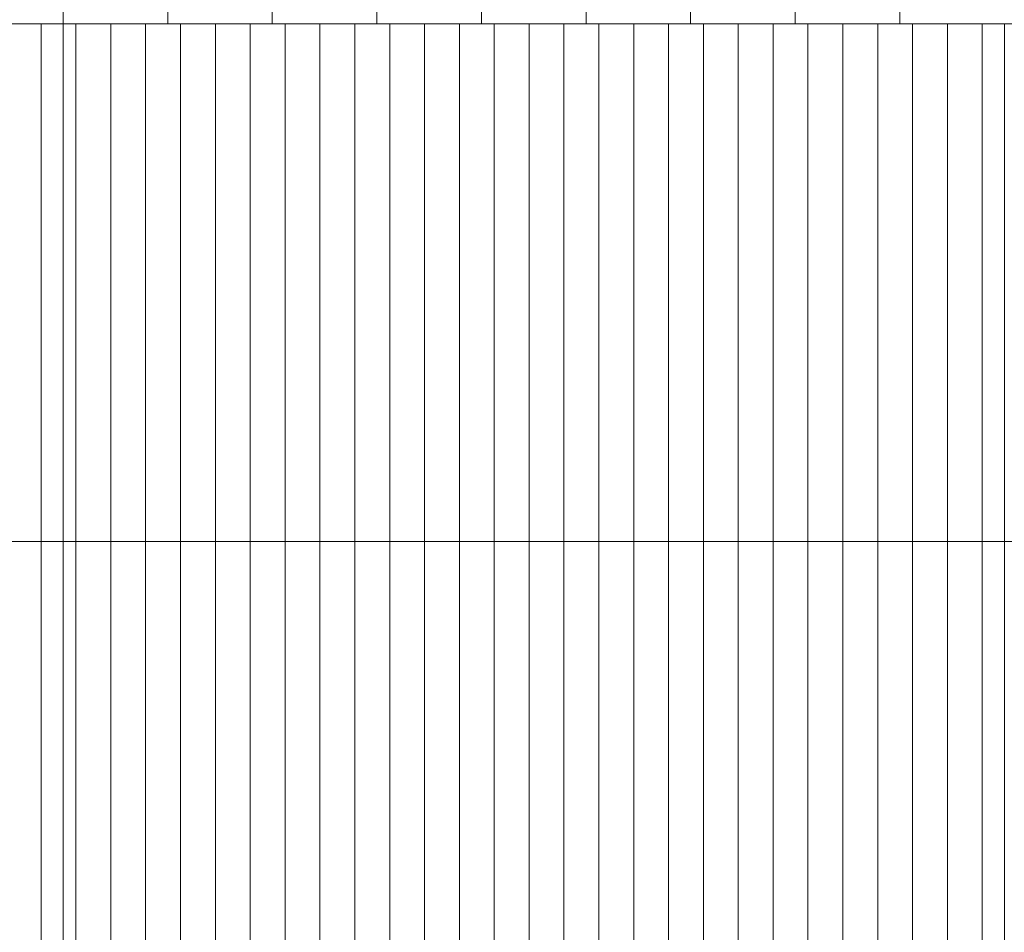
# Model space of a CAD drawing. Extents: x -620 to 3480, y 62 to 1102.
# Tile 33 of 256: x -162 to -49, y 331 to 436. Entities that reach past the tile are written whole.
import ezdxf
from ezdxf.lldxf.tags import DXFTag

# ---------------------------------------------------------------- set-up
doc = ezdxf.new("R2010")
doc.units = 0
doc.layers.get('0').update_dxf_attribs({"lineweight": 13})
doc.layers.add('60- 61 allgemeine Ausstattung- 4 Terrassen', color=7, linetype='Continuous', lineweight=9)
doc.layers.add('70 -71 Achsen- 1 Gebäudeachsen', color=7, linetype='STRICHPUNKT2-A06G9SLK8I', lineweight=18)
tags = doc.linetypes.add('STRICHPUNKT2-A06G9SLK8I', pattern=[12.7, 6.35, -3.175, 0, -3.175]).pattern_tags.tags
tags[10:11] = [DXFTag(74, 4), DXFTag(75, 0), DXFTag(340, '0'), DXFTag(46, 0.0), DXFTag(50, 0.0), DXFTag(44, 0.0), DXFTag(45, 0.0)]
tags[8:9] = [DXFTag(74, 4), DXFTag(75, 0), DXFTag(340, '0'), DXFTag(46, 0.0), DXFTag(50, 0.0), DXFTag(44, 0.0), DXFTag(45, 0.0)]
tags[6:7] = [DXFTag(74, 4), DXFTag(75, 0), DXFTag(340, '0'), DXFTag(46, 0.0), DXFTag(50, 0.0), DXFTag(44, 0.0), DXFTag(45, 0.0)]
tags[4:5] = [DXFTag(74, 4), DXFTag(75, 0), DXFTag(340, '0'), DXFTag(46, 0.0), DXFTag(50, 0.0), DXFTag(44, 0.0), DXFTag(45, 0.0)]

# ---------------------------------------------------------------- blocks, each defined once
blk = doc.blocks.new('Referenz-A06G9SLM8I')
at = {"layer": '60- 61 allgemeine Ausstattung- 4 Terrassen', "color": 0, "lineweight": -2}
for p, q in [((-157.05, 435.3), (-157.05, 588.96)), ((-145.05, 435.3), (-145.05, 588.96)), ((-133.05, 435.3), (-133.05, 588.96)), ((-121.05, 435.3), (-121.05, 588.96)), ((-109.05, 435.3), (-109.05, 588.96)), ((-97.05, 435.3), (-97.05, 588.96)), ((-85.05, 435.3), (-85.05, 588.96)), ((-73.05, 435.3), (-73.05, 588.96)), ((-61.05, 435.3), (-61.05, 588.96)), ((-426, 435.3), (13.4, 435.3)), ((-169.05, 435.3), (-49.05, 435.3)), ((-159.58, 255.3), (-159.58, 435.3)), ((-155.58, 255.3), (-155.58, 435.3)), ((-151.58, 255.3), (-151.58, 435.3)), ((-147.58, 255.3), (-147.58, 435.3)), ((-143.58, 255.3), (-143.58, 435.3)), ((-139.58, 255.3), (-139.58, 435.3)), ((-135.58, 255.3), (-135.58, 435.3)), ((-131.58, 255.3), (-131.58, 435.3)), ((-127.58, 255.3), (-127.58, 435.3)), ((-123.58, 255.3), (-123.58, 435.3)), ((-119.58, 255.3), (-119.58, 435.3)), ((-115.58, 255.3), (-115.58, 435.3)), ((-111.58, 255.3), (-111.58, 435.3)), ((-107.58, 255.3), (-107.58, 435.3)), ((-103.58, 255.3), (-103.58, 435.3)), ((-99.58, 255.3), (-99.58, 435.3)), ((-95.58, 255.3), (-95.58, 435.3)), ((-91.58, 255.3), (-91.58, 435.3)), ((-87.58, 255.3), (-87.58, 435.3)), ((-83.58, 255.3), (-83.58, 435.3)), ((-79.58, 255.3), (-79.58, 435.3)), ((-75.58, 255.3), (-75.58, 435.3)), ((-71.58, 255.3), (-71.58, 435.3)), ((-67.58, 255.3), (-67.58, 435.3)), ((-63.58, 255.3), (-63.58, 435.3)), ((-59.58, 255.3), (-59.58, 435.3)), ((-55.58, 255.3), (-55.58, 435.3)), ((-51.58, 255.3), (-51.58, 435.3)), ((-49.05, 435.3), (-49.05, 255.3))]:
    blk.add_line(p, q, dxfattribs=at)
at = {"layer": '70 -71 Achsen- 1 Gebäudeachsen', "color": 0, "linetype": 'STRICHPUNKT2-A06G9SLK8I', "lineweight": -2, "ltscale": 0.13}
for p, q in [((-157.03, 1075.82), (-157.03, 76.38)), ((-554.53, 375.88), (92.91, 375.88))]:
    blk.add_line(p, q, dxfattribs=at)

msp = doc.modelspace()

# ---------------------------------------------------------------- block references
at = {"color": 8, "lineweight": 13, "ltscale": 0.13, "true_color": 0x808080}
msp.add_blockref('Referenz-A06G9SLM8I', (0, 0), dxfattribs=at)

doc.saveas('drawing.dxf')
